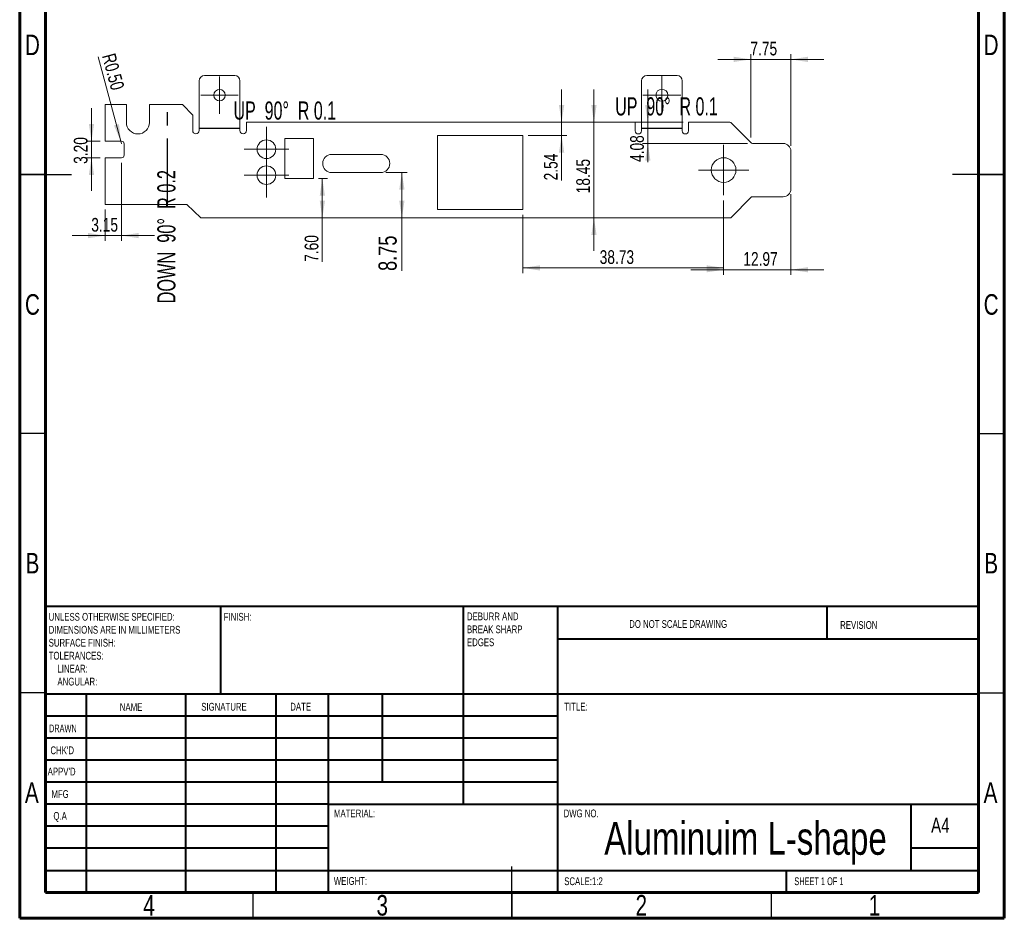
# Model space of a CAD drawing. Header units: millimetres. Extents: x 15 to 205, y 5 to 292.
# Tile 1 of 2: x 15 to 205, y 5 to 178. Entities that reach past the tile are written whole.
import ezdxf

# ---------------------------------------------------------------- set-up
doc = ezdxf.new("R2010")
doc.units = ezdxf.units.MM
doc.linetypes.add('CENTERX2', pattern=[20.32, 12.7, -2.54, 2.54, -2.54])
doc.styles.add('SLDTEXTSTYLE0', font='TXT', dxfattribs={"width": 0.75})
doc.styles.add('SLDTEXTSTYLE1', font='TXT', dxfattribs={"width": 0.686449})
doc.styles.add('SLDTEXTSTYLE2', font='TXT', dxfattribs={"width": 0.6875})
doc.styles.add('SLDTEXTSTYLE3', font='TXT', dxfattribs={"width": 0.660714})
doc.styles.add('SLDTEXTSTYLE4', font='TXT', dxfattribs={"width": 0.671875})
doc.dimstyles.new('SLDDIMSTYLE0', dxfattribs={"dimtxt": 2.645833, "dimasz": 3.302, "dimexe": 0, "dimexo": 0.0625, "dimgap": 0.661458, "dimtad": 1, "dimrnd": 1e-09, "dimzin": 12, "dimdsep": 46, "dimtxsty": 'SLDTEXTSTYLE0', "dimsah": 1, "dimcen": 0.09, "dimadec": 0, "dimazin": 3, "dimtfac": 1, "dimtofl": 0, "dimtmove": 0, "dimatfit": 3, "dimfxl": 0, "dimfrac": 2, "dimtolj": 1, "dimtzin": 12, "dimarcsym": 0})
doc.dimstyles.new('SLDDIMSTYLE10', dxfattribs={"dimtxt": 3.5, "dimasz": 3.302, "dimexe": 0, "dimexo": 0.0625, "dimgap": 0.875, "dimtad": 1, "dimrnd": 1e-09, "dimzin": 12, "dimdsep": 46, "dimtxsty": 'SLDTEXTSTYLE0', "dimsah": 1, "dimcen": 0.09, "dimadec": 0, "dimazin": 3, "dimtfac": 1, "dimtofl": 0, "dimtmove": 0, "dimatfit": 3, "dimfxl": 0, "dimfrac": 2, "dimtolj": 1, "dimtzin": 12, "dimarcsym": 0})
doc.dimstyles.new('SLDDIMSTYLE2', dxfattribs={"dimtxt": 2.645833, "dimasz": 3.302, "dimexe": 0, "dimexo": 0.0625, "dimgap": 0.661458, "dimtad": 1, "dimrnd": 1e-09, "dimzin": 12, "dimdsep": 46, "dimtxsty": 'SLDTEXTSTYLE0', "dimsah": 1, "dimcen": 0.09, "dimadec": 0, "dimazin": 3, "dimtfac": 1, "dimtmove": 0, "dimatfit": 0, "dimfxl": 0, "dimfrac": 2, "dimtolj": 1, "dimtzin": 12, "dimarcsym": 0})
doc.dimstyles.new('SLDDIMSTYLE3', dxfattribs={"dimtxt": 2.645833, "dimasz": 3.302, "dimexe": 0, "dimexo": 0.0625, "dimgap": 0.661458, "dimtad": 1, "dimrnd": 1e-09, "dimzin": 4, "dimdsep": 46, "dimtxsty": 'SLDTEXTSTYLE0', "dimsah": 1, "dimcen": 0.09, "dimadec": 0, "dimazin": 1, "dimtfac": 1, "dimtmove": 0, "dimatfit": 0, "dimfxl": 0, "dimfrac": 2, "dimtolj": 1, "dimtzin": 12, "dimarcsym": 0})
doc.dimstyles.new('SLDDIMSTYLE5', dxfattribs={"dimtxt": 2.645833, "dimasz": 3.302, "dimexe": 0, "dimexo": 0.0625, "dimgap": 0.661458, "dimtad": 1, "dimrnd": 1e-09, "dimzin": 4, "dimdsep": 46, "dimtxsty": 'SLDTEXTSTYLE0', "dimsah": 1, "dimcen": 0.09, "dimadec": 0, "dimazin": 1, "dimtfac": 1, "dimtofl": 0, "dimtmove": 0, "dimatfit": 3, "dimfxl": 0, "dimfrac": 2, "dimtolj": 1, "dimtzin": 12, "dimarcsym": 0})
doc.dimstyles.new('SLDDIMSTYLE9', dxfattribs={"dimtxt": 2.645833, "dimasz": 3.302, "dimexe": 0, "dimexo": 0.0625, "dimgap": 0.661458, "dimtad": 1, "dimrnd": 1e-09, "dimzin": 0, "dimdsep": 46, "dimtxsty": 'SLDTEXTSTYLE0', "dimsah": 1, "dimcen": 0, "dimadec": 0, "dimazin": 0, "dimtfac": 1, "dimtofl": 0, "dimtmove": 0, "dimatfit": 3, "dimfxl": 0, "dimfrac": 2, "dimtolj": 1, "dimtzin": 12, "dimarcsym": 0})

# ---------------------------------------------------------------- blocks, each defined once
blk = doc.blocks.new('SW_NOTE_0')
at = {"color": 0, "linetype": 'Continuous', "lineweight": 0, "char_height": 1.5, "attachment_point": 1, "style": 'SLDTEXTSTYLE0'}
for s, insert in [('UNLESS OTHERWISE SPECIFIED:', (0, 1.93)), ('DIMENSIONS ARE IN MILLIMETERS', (0, -0.57)), ('SURFACE FINISH:', (0, -3.07)), ('TOLERANCES:', (0, -5.57)), ('LINEAR:', (1.69, -8.07)), ('ANGULAR:', (1.69, -10.57))]:
    blk.add_mtext(s, dxfattribs=dict(at, insert=insert))
blk = doc.blocks.new('SW_NOTE_1')
at = {"color": 0, "linetype": 'Continuous', "lineweight": 0, "char_height": 1.5, "attachment_point": 1, "style": 'SLDTEXTSTYLE0'}
for s, insert in [('DEBURR AND', (0, 1.93)), ('BREAK SHARP', (0, -0.57)), ('EDGES', (0, -3.07))]:
    blk.add_mtext(s, dxfattribs=dict(at, insert=insert))
blk = doc.blocks.new('_D_23')
at = {"color": 7, "linetype": 'Continuous', "lineweight": 0}
for p, q in [((125.82, 158.57), (125.82, 164.92)), ((143.05, 158.57), (124.82, 158.57)), ((125.82, 158.57), (125.82, 140.12)), ((125.82, 140.12), (125.82, 133.77))]:
    blk.add_line(p, q, dxfattribs=at)
for points in [[(125.82, 158.57), (126.32, 161.88), (125.31, 161.88)], [(125.82, 140.12), (125.31, 136.82), (126.32, 136.82)]]:
    blk.add_solid(points, dxfattribs=at)
at = {"color": 7, "linetype": 'Continuous', "lineweight": 0, "insert": (122.4, 144.86), "char_height": 2.646, "attachment_point": 1, "rotation": 90, "style": 'SLDTEXTSTYLE0'}
blk.add_mtext('18.45', dxfattribs=at)
blk = doc.blocks.new('_D_24')
at = {"color": 7, "linetype": 'Continuous', "lineweight": 0}
for p, q in [((28.85, 154.92), (28.85, 161.27)), ((30.5, 154.92), (27.85, 154.92)), ((28.85, 154.92), (28.85, 151.72)), ((30.5, 151.72), (27.85, 151.72)), ((28.85, 151.72), (28.85, 145.37))]:
    blk.add_line(p, q, dxfattribs=at)
for points in [[(28.85, 154.92), (29.36, 158.23), (28.35, 158.23)], [(28.85, 151.72), (28.35, 148.42), (29.36, 148.42)]]:
    blk.add_solid(points, dxfattribs=at)
at = {"color": 7, "linetype": 'Continuous', "lineweight": 0, "insert": (25.44, 150.55), "char_height": 2.646, "attachment_point": 1, "rotation": 90, "style": 'SLDTEXTSTYLE0'}
blk.add_mtext('3.20', dxfattribs=at)
blk = doc.blocks.new('_D_25')
at = {"color": 7, "linetype": 'Continuous', "lineweight": 0}
for p, q in [((34.65, 150.72), (34.65, 135.71)), ((31.5, 141.72), (31.5, 135.71)), ((31.5, 136.71), (25.15, 136.71)), ((31.5, 136.71), (34.65, 136.71)), ((34.65, 136.71), (41, 136.71))]:
    blk.add_line(p, q, dxfattribs=at)
for points in [[(31.5, 136.71), (28.2, 137.22), (28.2, 136.21)], [(34.65, 136.71), (37.96, 136.21), (37.96, 137.22)]]:
    blk.add_solid(points, dxfattribs=at)
at = {"color": 7, "linetype": 'Continuous', "lineweight": 0, "insert": (28.81, 140.12), "char_height": 2.646, "attachment_point": 1, "style": 'SLDTEXTSTYLE0'}
blk.add_mtext('3.15', dxfattribs=at)
blk = doc.blocks.new('_D_26')
at = {"color": 7, "linetype": 'Continuous', "lineweight": 0}
for q in [(30.16, 171.21), (34.65, 154.42)]:
    blk.add_line((34.53, 154.91), q, dxfattribs=at)
blk.add_solid([(34.53, 154.91), (34.16, 158.23), (33.18, 157.96)], dxfattribs=at)
at = {"color": 7, "linetype": 'Continuous', "lineweight": 0, "insert": (33.42, 172.09), "char_height": 2.646, "attachment_point": 1, "rotation": 285, "style": 'SLDTEXTSTYLE0'}
blk.add_mtext('R0.50', dxfattribs=at)
blk = doc.blocks.new('_D_27')
at = {"color": 7, "linetype": 'Continuous', "lineweight": 0}
for p, q in [((72.67, 147.72), (74.4, 147.72)), ((73.4, 147.72), (73.4, 140.12)), ((73.4, 140.12), (73.4, 131.65))]:
    blk.add_line(p, q, dxfattribs=at)
for points in [[(73.4, 147.72), (72.9, 144.42), (73.91, 144.42)], [(73.4, 140.12), (73.91, 143.43), (72.9, 143.43)]]:
    blk.add_solid(points, dxfattribs=at)
at = {"color": 7, "linetype": 'Continuous', "lineweight": 0, "insert": (69.99, 131.65), "char_height": 2.646, "attachment_point": 1, "rotation": 90, "style": 'SLDTEXTSTYLE0'}
blk.add_mtext('7.60', dxfattribs=at)
blk = doc.blocks.new('_D_28')
at = {"color": 7, "linetype": 'Continuous', "lineweight": 0}
for p, q in [((150.84, 143.48), (150.84, 129.48)), ((112.12, 140.73), (112.12, 129.48)), ((112.12, 130.48), (150.84, 130.48))]:
    blk.add_line(p, q, dxfattribs=at)
for points in [[(112.12, 130.48), (115.42, 129.97), (115.42, 130.99)], [(150.84, 130.48), (147.54, 130.99), (147.54, 129.97)]]:
    blk.add_solid(points, dxfattribs=at)
at = {"color": 7, "linetype": 'Continuous', "lineweight": 0, "insert": (126.92, 133.89), "char_height": 2.646, "attachment_point": 1, "style": 'SLDTEXTSTYLE0'}
blk.add_mtext('38.73', dxfattribs=at)
blk = doc.blocks.new('_D_29')
at = {"color": 7, "linetype": 'Continuous', "lineweight": 0}
for p, q in [((163.82, 144.7), (163.82, 129.12)), ((150.84, 143.48), (150.84, 129.12)), ((150.84, 130.12), (144.49, 130.12)), ((150.84, 130.12), (163.82, 130.12)), ((163.82, 130.12), (170.17, 130.12))]:
    blk.add_line(p, q, dxfattribs=at)
for points in [[(150.84, 130.12), (147.54, 130.63), (147.54, 129.62)], [(163.82, 130.12), (167.12, 129.62), (167.12, 130.63)]]:
    blk.add_solid(points, dxfattribs=at)
at = {"color": 7, "linetype": 'Continuous', "lineweight": 0, "insert": (154.64, 133.53), "char_height": 2.646, "attachment_point": 1, "style": 'SLDTEXTSTYLE0'}
blk.add_mtext('12.97', dxfattribs=at)
blk = doc.blocks.new('_D_30')
at = {"color": 7, "linetype": 'Continuous', "lineweight": 0}
for p, q in [((119.57, 158.57), (119.57, 164.92)), ((119.57, 158.57), (119.57, 156.03)), ((113.12, 156.03), (120.57, 156.03)), ((119.57, 156.03), (119.57, 147.36))]:
    blk.add_line(p, q, dxfattribs=at)
for points in [[(119.57, 158.57), (120.08, 161.88), (119.06, 161.88)], [(119.57, 156.03), (119.06, 152.73), (120.08, 152.73)]]:
    blk.add_solid(points, dxfattribs=at)
at = {"color": 7, "linetype": 'Continuous', "lineweight": 0, "insert": (116.16, 147.36), "char_height": 2.646, "attachment_point": 1, "rotation": 90, "style": 'SLDTEXTSTYLE0'}
blk.add_mtext('2.54', dxfattribs=at)
blk = doc.blocks.new('_D_31')
at = {"color": 7, "linetype": 'Continuous', "lineweight": 0}
for p, q in [((156.07, 155.65), (156.07, 171.71)), ((163.82, 154), (163.82, 171.71)), ((156.07, 170.71), (149.72, 170.71)), ((156.07, 170.71), (163.82, 170.71)), ((163.82, 170.71), (170.17, 170.71))]:
    blk.add_line(p, q, dxfattribs=at)
for points in [[(156.07, 170.71), (152.77, 171.22), (152.77, 170.2)], [(163.82, 170.71), (167.12, 170.2), (167.12, 171.22)]]:
    blk.add_solid(points, dxfattribs=at)
at = {"color": 7, "linetype": 'Continuous', "lineweight": 0, "insert": (156, 174.12), "char_height": 2.646, "attachment_point": 1, "style": 'SLDTEXTSTYLE0'}
blk.add_mtext('7.75', dxfattribs=at)
blk = doc.blocks.new('_D_32')
at = {"color": 7, "linetype": 'Continuous', "lineweight": 0}
for p, q in [((136.21, 158.57), (136.21, 164.92)), ((143.05, 158.57), (135.21, 158.57)), ((136.21, 154.5), (136.21, 158.57)), ((155.42, 154.5), (135.21, 154.5)), ((136.21, 154.5), (136.21, 150.91))]:
    blk.add_line(p, q, dxfattribs=at)
for points in [[(136.21, 158.57), (136.72, 161.88), (135.7, 161.88)], [(136.21, 154.5), (135.7, 151.2), (136.72, 151.2)]]:
    blk.add_solid(points, dxfattribs=at)
at = {"color": 7, "linetype": 'Continuous', "lineweight": 0, "insert": (132.8, 150.91), "char_height": 2.646, "attachment_point": 1, "rotation": 90, "style": 'SLDTEXTSTYLE0'}
blk.add_mtext('4.08', dxfattribs=at)
blk = doc.blocks.new('_D_33')
at = {"color": 7, "linetype": 'Continuous', "lineweight": 0}
for p, q in [((85.67, 148.87), (89.75, 148.87)), ((88.75, 148.87), (88.75, 140.12)), ((88.75, 140.12), (88.75, 129.89))]:
    blk.add_line(p, q, dxfattribs=at)
for points in [[(88.75, 148.87), (88.24, 145.57), (89.26, 145.57)], [(88.75, 140.12), (89.26, 143.43), (88.24, 143.43)]]:
    blk.add_solid(points, dxfattribs=at)
at = {"color": 7, "linetype": 'Continuous', "lineweight": 0, "insert": (84.24, 129.89), "char_height": 3.5, "attachment_point": 1, "rotation": 90, "style": 'SLDTEXTSTYLE0'}
blk.add_mtext('8.75', dxfattribs=at)
blk = doc.blocks.new('SW_CENTERMARKSYMBOL_5')
at = {"color": 0, "linetype": 'Continuous', "lineweight": 0}
for p, q in [((0, 2.5), (0, 4.3)), ((0, 0), (0, 2.5)), ((-2.5, 0), (-4.3, 0)), ((0, 0), (-2.5, 0)), ((0, 0), (0, -2.5)), ((0, 0), (2.5, 0)), ((2.5, 0), (4.3, 0)), ((0, -2.5), (0, -4.3))]:
    blk.add_line(p, q, dxfattribs=at)
blk = doc.blocks.new('SW_CENTERMARKSYMBOL_6')
at = {"color": 0, "linetype": 'Continuous', "lineweight": 0}
for p, q in [((0, 2.5), (0, 4.3)), ((0, 0), (0, 2.5)), ((-2.5, 0), (-4.3, 0)), ((0, 0), (-2.5, 0)), ((0, 0), (0, -2.5)), ((0, 0), (2.5, 0)), ((2.5, 0), (4.3, 0)), ((0, -2.5), (0, -4.3))]:
    blk.add_line(p, q, dxfattribs=at)
blk = doc.blocks.new('SW_CENTERMARKSYMBOL_7')
at = {"color": 0, "linetype": 'Continuous', "lineweight": 0}
for p, q in [((0, 2.5), (0, 4.875)), ((0, 0), (0, 2.5)), ((-2.5, 0), (-4.875, 0)), ((0, 0), (-2.5, 0)), ((0, 0), (0, -2.5)), ((0, 0), (2.5, 0)), ((2.5, 0), (4.875, 0)), ((0, -2.5), (0, -4.875))]:
    blk.add_line(p, q, dxfattribs=at)
blk = doc.blocks.new('SW_CENTERMARKSYMBOL_8')
at = {"color": 0, "linetype": 'Continuous', "lineweight": 0}
for p, q in [((0, 2.5), (0, 3.65)), ((0, 0), (0, 2.5)), ((-2.5, 0), (-3.65, 0)), ((0, 0), (-2.5, 0)), ((0, 0), (0, -2.5)), ((0, 0), (2.5, 0)), ((2.5, 0), (3.65, 0)), ((0, -2.5), (0, -3.65))]:
    blk.add_line(p, q, dxfattribs=at)
blk = doc.blocks.new('SW_CENTERMARKSYMBOL_9')
at = {"color": 0, "linetype": 'Continuous', "lineweight": 0}
for p, q in [((0, 2.5), (0, 3.6)), ((0, 0), (0, 2.5)), ((-2.5, 0), (-3.6, 0)), ((0, 0), (-2.5, 0)), ((0, 0), (0, -2.5)), ((0, 0), (2.5, 0)), ((2.5, 0), (3.6, 0)), ((0, -2.5), (0, -3.6))]:
    blk.add_line(p, q, dxfattribs=at)

msp = doc.modelspace()

# ---------------------------------------------------------------- linework, layer by layer
at = {"color": 7, "linetype": 'Continuous', "lineweight": 60}
for p, q in [((15, 5), (15, 292)), ((205, 292), (205, 5)), ((20, 10), (20, 287)), ((200, 287), (200, 10)), ((200, 10), (20, 10)), ((205, 5), (15, 5))]:
    msp.add_line(p, q, dxfattribs=at)
at = {"color": 7, "linetype": 'Continuous', "lineweight": 15}
for p, q in [((50.646, 167.598), (56.496, 167.598)), ((135.996, 167.598), (141.846, 167.598)), ((49.646, 156.973), (49.646, 166.598)), ((57.496, 166.598), (57.496, 156.973)), ((134.996, 156.923), (134.996, 166.598)), ((142.846, 166.598), (142.846, 156.923)), ((31.505, 161.973), (31.505, 154.923)), ((35.58, 161.973), (31.505, 161.973)), ((35.58, 161.973), (35.58, 158.548)), ((40.03, 158.548), (40.03, 161.973)), ((46.386, 161.973), (40.03, 161.973)), ((48.386, 159.973), (46.386, 161.973)), ((48.386, 156.973), (48.386, 159.973)), ((58.756, 156.973), (58.756, 158.573)), ((133.796, 158.573), (58.756, 158.573)), ((133.796, 158.573), (133.796, 156.923)), ((144.046, 156.923), (144.046, 158.573)), ((152.005, 158.573), (144.046, 158.573)), ((156.068, 154.648), (152.362, 158.423)), ((112.115, 156.033), (95.615, 156.033)), ((95.615, 156.033), (95.615, 141.733)), ((112.115, 141.733), (112.115, 156.033)), ((34.655, 154.923), (31.505, 154.923)), ((35.155, 152.223), (35.155, 154.423)), ((71.665, 155.423), (66.165, 155.423)), ((66.165, 155.423), (66.165, 147.723)), ((71.665, 147.723), (71.665, 155.423)), ((162.321, 154.498), (156.425, 154.498)), ((84.665, 152.373), (75.215, 152.373)), ((163.815, 145.698), (163.815, 153.004)), ((31.505, 151.723), (31.505, 142.723)), ((31.505, 151.723), (34.655, 151.723)), ((75.215, 148.873), (84.665, 148.873)), ((66.165, 147.723), (71.665, 147.723)), ((31.505, 142.723), (47.236, 142.723)), ((47.236, 142.723), (49.936, 140.123)), ((152.362, 140.273), (156.068, 144.048)), ((156.425, 144.198), (162.315, 144.198)), ((95.615, 141.733), (112.115, 141.733)), ((49.936, 140.123), (152.005, 140.123))]:
    msp.add_line(p, q, dxfattribs=at)
at = {"color": 7, "linetype": 'CENTERX2'}
for p, q in [((43.546, 142.723), (43.546, 161.973)), ((49.646, 157.435), (57.496, 157.435)), ((134.996, 157.435), (142.846, 157.435))]:
    msp.add_line(p, q, dxfattribs=at)
at = {"color": 7, "linetype": 'Continuous', "lineweight": 30}
for p, q in [((15, 148.5), (25, 148.5)), ((20, 148.5), (15, 148.5)), ((205, 148.5), (195, 148.5)), ((200, 148.5), (205, 148.5)), ((20, 98.5), (15, 98.5)), ((200, 98.5), (205, 98.5)), ((20, 48.5), (15, 48.5)), ((200, 48.5), (205, 48.5)), ((110, 5), (110, 15)), ((60, 10), (60, 5)), ((110, 10), (110, 5)), ((160, 10), (160, 5))]:
    msp.add_line(p, q, dxfattribs=at)
at = {"color": 7, "linetype": 'Continuous', "lineweight": 40}
for p, q in [((20, 65.25), (200, 65.25)), ((20, 65.25), (20, 10)), ((53.8, 48.25), (53.8, 65.25)), ((100.6, 65.25), (100.6, 27)), ((118.8, 65.25), (118.8, 10)), ((170.8, 58.875), (170.8, 65.25)), ((200, 58.875), (118.8, 58.875)), ((200, 48.25), (20, 48.25)), ((27.8, 48.25), (27.8, 10)), ((46.991, 48.25), (46.991, 10)), ((64.399, 48.25), (64.399, 10)), ((74.6, 10), (74.6, 48.25)), ((85, 31.25), (85, 48.25)), ((118.8, 44), (20, 44)), ((118.8, 39.75), (20, 39.75)), ((118.8, 35.5), (20, 35.5)), ((118.8, 31.25), (20, 31.25)), ((74.6, 27), (20, 27)), ((74.6, 27), (200, 27)), ((187, 14.25), (187, 27)), ((74.6, 22.75), (20, 22.75)), ((74.6, 18.5), (20, 18.5)), ((200, 18.5), (187, 18.5)), ((20, 14.25), (200, 14.25)), ((163, 10), (163, 14.25))]:
    msp.add_line(p, q, dxfattribs=at)
at = {"color": 7, "linetype": 'Continuous', "lineweight": 15}
for centre, radius in [((53.571, 163.798), 1.1), ((138.921, 163.798), 1.15), ((62.615, 153.373), 1.8), ((62.615, 148.373), 1.8), ((150.84, 149.358), 2.375)]:
    msp.add_circle(centre, radius, dxfattribs=at)
for centre, radius, start, end in [((50.646, 166.598), 1, 90, 180), ((56.496, 166.598), 1, 0, 90), ((135.996, 166.598), 1, 90, 180), ((141.846, 166.598), 1, 0, 90), ((37.805, 158.548), 2.225, 180, 0), ((152.005, 158.073), 0.5, 44.46786, 90), ((49.016, 156.973), 0.63, 180, 0), ((58.126, 156.973), 0.63, 180, 0), ((134.396, 156.923), 0.6, 180, 0), ((143.446, 156.923), 0.6, 180, 0), ((34.655, 154.423), 0.5, 0, 90), ((156.425, 154.998), 0.5, 224.46786, 270), ((162.321, 153.004), 1.494, 0, 90), ((34.655, 152.223), 0.5, 270, 0), ((75.215, 150.623), 1.75, 90, 270), ((84.665, 150.623), 1.75, 270, 90), ((162.315, 145.698), 1.5, 270, 0), ((156.425, 143.698), 0.5, 90, 135.53214), ((152.005, 140.623), 0.5, 270, 315.53214)]:
    msp.add_arc(centre, radius, start, end, dxfattribs=at)

# ---------------------------------------------------------------- block references
at = {"color": 7, "linetype": 'Continuous', "lineweight": 0}
for name, p in [('SW_CENTERMARKSYMBOL_9', (53.571, 163.798)), ('SW_CENTERMARKSYMBOL_8', (138.921, 163.798)), ('SW_CENTERMARKSYMBOL_5', (62.615, 153.373)), ('SW_CENTERMARKSYMBOL_7', (150.84, 149.358)), ('SW_CENTERMARKSYMBOL_6', (62.615, 148.373)), ('SW_NOTE_0', (20.594, 61.987)), ('SW_NOTE_1', (101.309, 62.069))]:
    msp.add_blockref(name, p, dxfattribs=at)

# ---------------------------------------------------------------- texts
for s, insert, char_height, attachment_point, style in [('D', (17.453, 175.495), 3.969, 2, 'SLDTEXTSTYLE0'), ('D', (202.453, 175.495), 3.969, 2, 'SLDTEXTSTYLE0'), ('UP  90°  R 0.1', (139.809, 163.391), 3.5, 2, 'SLDTEXTSTYLE3'), ('UP  90°  R 0.1', (66.156, 162.59), 3.5, 2, 'SLDTEXTSTYLE3'), ('C', (17.459, 125.414), 3.969, 2, 'SLDTEXTSTYLE0'), ('C', (202.459, 125.414), 3.969, 2, 'SLDTEXTSTYLE0'), ('B', (17.471, 75.495), 3.969, 2, 'SLDTEXTSTYLE0'), ('B', (202.471, 75.495), 3.969, 2, 'SLDTEXTSTYLE0'), ('FINISH:', (54.371, 63.919), 1.5, 1, 'SLDTEXTSTYLE0'), ('DO NOT SCALE DRAWING', (132.615, 62.533), 1.5, 1, 'SLDTEXTSTYLE0'), ('REVISION', (173.328, 62.335), 1.5, 1, 'SLDTEXTSTYLE0'), ('NAME', (34.322, 46.501), 1.5, 1, 'SLDTEXTSTYLE0'), ('SIGNATURE', (50.034, 46.562), 1.5, 1, 'SLDTEXTSTYLE0'), ('DATE', (67.215, 46.576), 1.5, 1, 'SLDTEXTSTYLE0'), ('TITLE:', (120.09, 46.576), 1.5, 1, 'SLDTEXTSTYLE0'), ('DRAWN', (20.643, 42.385), 1.5, 1, 'SLDTEXTSTYLE1'), ("CHK'D", (20.939, 38.162), 1.5, 1, 'SLDTEXTSTYLE0'), ("APPV'D", (20.402, 34.066), 1.5, 1, 'SLDTEXTSTYLE0'), ('A', (17.34, 31.245), 3.969, 2, 'SLDTEXTSTYLE0'), ('A', (202.34, 31.245), 3.969, 2, 'SLDTEXTSTYLE0'), ('MFG', (21.124, 29.716), 1.5, 1, 'SLDTEXTSTYLE0'), ('Q.A', (21.509, 25.505), 1.5, 1, 'SLDTEXTSTYLE0'), ('MATERIAL:', (75.646, 25.986), 1.5, 1, 'SLDTEXTSTYLE0'), ('DWG NO.', (119.953, 25.986), 1.5, 1, 'SLDTEXTSTYLE0'), ('Aluminuim L-shape', (155.058, 23.607), 6.35, 2, 'SLDTEXTSTYLE0'), ('A4', (190.871, 24.406), 2.9104, 1, 'SLDTEXTSTYLE0'), ('WEIGHT:', (75.618, 12.949), 1.4986, 1, 'SLDTEXTSTYLE0'), ('SCALE:1:2', (120.074, 12.9), 1.5, 1, 'SLDTEXTSTYLE0'), ('SHEET 1 OF 1', (164.478, 12.9), 1.5, 1, 'SLDTEXTSTYLE2'), ('3', (84.96, 9.495), 3.969, 2, 'SLDTEXTSTYLE0'), ('2', (134.96, 9.495), 3.969, 2, 'SLDTEXTSTYLE0'), ('4', (39.96, 9.495), 3.969, 2, 'SLDTEXTSTYLE0'), ('1', (179.96, 9.495), 3.969, 2, 'SLDTEXTSTYLE0')]:
    msp.add_mtext(s, dxfattribs=dict(at, insert=insert, char_height=char_height, attachment_point=attachment_point, style=style))
at = {"color": 7, "linetype": 'Continuous', "lineweight": 0, "insert": (41.555, 136.495), "char_height": 3.5, "attachment_point": 2, "rotation": 90, "style": 'SLDTEXTSTYLE4'}
msp.add_mtext('DOWN  90°  R 0.2', dxfattribs=at)

# ---------------------------------------------------------------- dimensions: what is measured, and where the dimension line sits
at = {"color": 7, "linetype": 'Continuous', "lineweight": 0}
for base, p1, p2, dimstyle, picture, middle in [((163.815, 170.712), (156.068, 154.648), (163.815, 153.004), 'SLDDIMSTYLE2', '_D_31', (159.458, 170.712)), ((34.655, 136.713), (31.505, 142.723), (34.655, 151.723), 'SLDDIMSTYLE2', '_D_25', (32.261, 136.713)), ((150.84004, 130.48121), (112.11503, 141.73308), (150.84004, 144.48308), 'SLDDIMSTYLE0', '_D_28', (131.35764, 130.48121)), ((163.81503, 130.12308), (150.84004, 144.48308), (163.81503, 145.69808), 'SLDDIMSTYLE2', '_D_29', (159.07872, 130.12308))]:
    dim = msp.add_linear_dim(base=base, p1=p1, p2=p2, dimstyle=dimstyle, dxfattribs=at)
    dim.commit()
    dim.dimension.update_dxf_attribs({"geometry": picture, "text_midpoint": middle, "dimtype": 160})
dim = msp.add_radius_dim(center=(34.655, 154.423), mpoint=(34.525, 154.906), dimstyle='SLDDIMSTYLE9', dxfattribs=at)
dim.commit()
dim.dimension.update_dxf_attribs({"geometry": '_D_26', "text_midpoint": (31.27, 167.054), "dimtype": 164})
for base, p1, p2, dimstyle, picture, middle in [((119.572, 156.033), (133.796, 158.573), (112.115, 156.033), 'SLDDIMSTYLE2', '_D_30', (119.572, 150.811)), ((125.815, 140.123), (144.046, 158.573), (152.005, 140.123), 'SLDDIMSTYLE2', '_D_23', (125.815, 149.302)), ((136.210272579, 158.573081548), (156.424866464, 154.498081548), (144.046465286, 158.573081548), 'SLDDIMSTYLE2', '_D_32', (136.210272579, 154.365002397)), ((28.854, 151.723), (31.505, 154.923), (31.505, 151.723), 'SLDDIMSTYLE3', '_D_24', (28.854, 154.007)), ((88.752, 140.123), (84.665, 148.873), (49.936, 140.123), 'SLDDIMSTYLE10', '_D_33', (88.752, 134.411)), ((73.405, 140.123), (71.665, 147.723), (49.936, 140.123), 'SLDDIMSTYLE5', '_D_27', (73.405, 135.1))]:
    dim = msp.add_linear_dim(base=base, p1=p1, p2=p2, angle=90, dimstyle=dimstyle, dxfattribs=at)
    dim.commit()
    dim.dimension.update_dxf_attribs({"geometry": picture, "text_midpoint": middle, "dimtype": 160})

doc.saveas('drawing.dxf')
